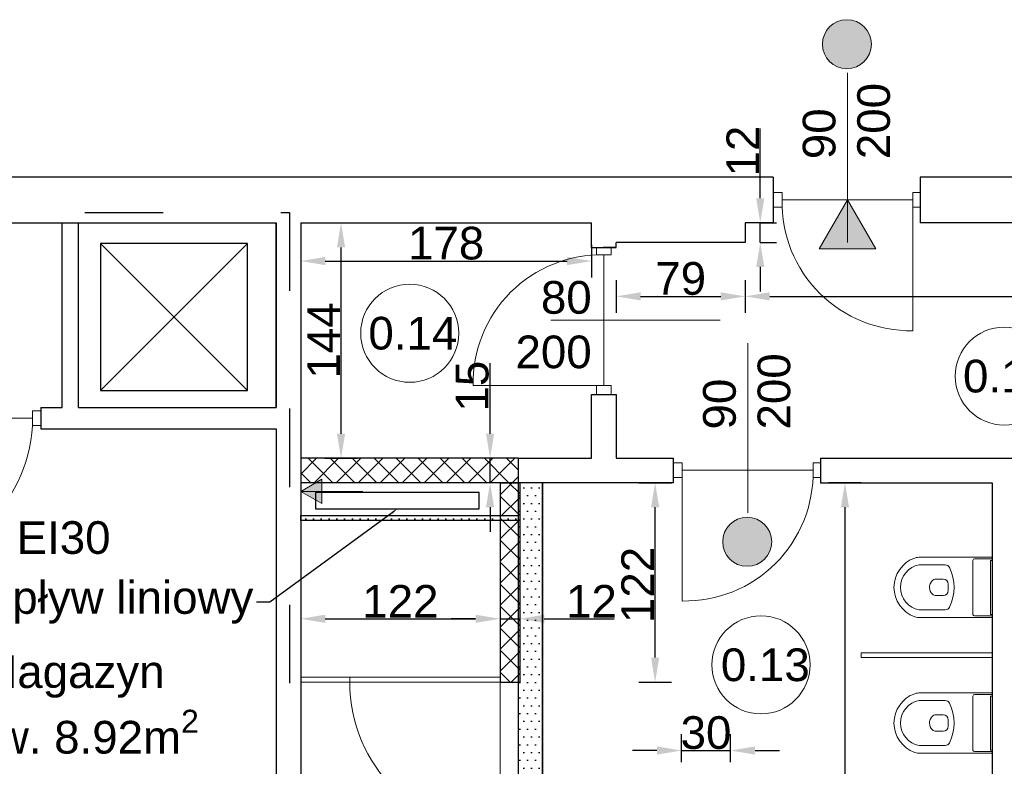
# Model space of a CAD drawing. Header units: millimetres. Extents: x 2341 to 31069, y -7915 to 10644.
# Tile 20 of 105: x 3469 to 4072, y 1302 to 1759. Entities that reach past the tile are written whole.
import ezdxf
from ezdxf import colors
from ezdxf.entities.mleader import LeaderData, LeaderLine
from ezdxf.math import Vec2, Vec3

# ---------------------------------------------------------------- set-up
doc = ezdxf.new("R2010")
doc.units = ezdxf.units.MM
doc.linetypes.add('ACAD_ISO03W100', pattern=[30, 12, -18])
for name, color, linetype, lineweight in [('B_Wyposażenie', 10, 'Continuous', 9), ('kreskowanie', 252, 'Continuous', 5), ('Okładziny', 132, 'Continuous', 25), ('opisy', 5, 'Continuous', 5), ('stolarka', 3, 'Continuous', 9), ('Wymiar', 7, 'Continuous', 5), ('wymiary', 6, 'Continuous', 5), ('ściany nośne', 1, 'Continuous', 25)]:
    doc.layers.add(name, color=color, linetype=linetype, lineweight=lineweight)
doc.styles.get("Standard").update_dxf_attribs({"font": 'ARIAL.TTF'})
doc.dimstyles.new('ISO-25', dxfattribs={"dimtxt": 20, "dimasz": 15, "dimexe": 10, "dimexo": 10, "dimtad": 1, "dimdec": 0, "dimtxsty": 'Standard', "dimcen": 2.5, "dimadec": 0, "dimazin": 0, "dimtfac": 1, "dimtdec": 0, "dimtmove": 0, "dimatfit": 3, "dimfxl": 0, "dimarcsym": 0})
pattern_1 = [(0, (-170.4277, 5158.6735), (2.38125, 4.7625), [0, -4.7625])]

# ---------------------------------------------------------------- blocks, each defined once
blk = doc.blocks.new('*D236')
at = {"layer": 'Defpoints', "color": 0}
for p in [(3904.24, 1311.76), (3874.24, 1294.58), (3904.24, 1294.58)]:
    blk.add_point(p, dxfattribs=at)
at = {"layer": 'Wymiar', "color": 0, "lineweight": -2}
for p, q in [((3874.24, 1304.58), (3874.24, 1321.76)), ((3904.24, 1304.58), (3904.24, 1321.76)), ((3859.24, 1311.76), (3844.24, 1311.76)), ((3874.24, 1311.76), (3904.24, 1311.76)), ((3919.24, 1311.76), (3934.24, 1311.76))]:
    blk.add_line(p, q, dxfattribs=at)
at = {"layer": 'Wymiar', "color": 0}
for points in [[(3859.24, 1309.26), (3859.24, 1314.26), (3874.24, 1311.76)], [(3919.24, 1314.26), (3919.24, 1309.26), (3904.24, 1311.76)]]:
    blk.add_solid(points, dxfattribs=at)
at = {"layer": 'Wymiar', "color": 0, "insert": (3889.24, 1322.6), "char_height": 20, "attachment_point": 5}
blk.add_mtext('30', dxfattribs=at)
blk = doc.blocks.new('*D240')
at = {"layer": 'Defpoints', "color": 0}
for p in [(3641.25, 1475.58), (3763.25, 1475.58), (3763.25, 1392.36)]:
    blk.add_point(p, dxfattribs=at)
at = {"layer": 'Wymiar', "color": 0, "lineweight": -2}
for p, q in [((3641.25, 1402.36), (3641.25, 1382.36)), ((3763.25, 1402.36), (3763.25, 1382.36)), ((3656.25, 1392.36), (3748.25, 1392.36))]:
    blk.add_line(p, q, dxfattribs=at)
at = {"layer": 'Wymiar', "color": 0}
for points in [[(3656.25, 1394.86), (3656.25, 1389.86), (3641.25, 1392.36)], [(3748.25, 1389.86), (3748.25, 1394.86), (3763.25, 1392.36)]]:
    blk.add_solid(points, dxfattribs=at)
at = {"layer": 'Wymiar', "color": 0, "insert": (3702.25, 1403.02), "char_height": 20, "attachment_point": 5}
blk.add_mtext('122', dxfattribs=at)
blk = doc.blocks.new('*D241')
at = {"layer": 'Defpoints', "color": 0}
for p in [(3775.25, 1475.58), (3858.11, 1475.58), (3775.25, 1353.58)]:
    blk.add_point(p, dxfattribs=at)
at = {"layer": 'Wymiar', "color": 0, "lineweight": -2}
for p, q in [((3848.11, 1475.58), (3868.11, 1475.58)), ((3858.11, 1368.58), (3858.11, 1460.58)), ((3848.11, 1353.58), (3868.11, 1353.58))]:
    blk.add_line(p, q, dxfattribs=at)
at = {"layer": 'Wymiar', "color": 0}
for points in [[(3860.61, 1460.58), (3855.61, 1460.58), (3858.11, 1475.58)], [(3855.61, 1368.58), (3860.61, 1368.58), (3858.11, 1353.58)]]:
    blk.add_solid(points, dxfattribs=at)
at = {"layer": 'Wymiar', "color": 0, "insert": (3847.44, 1413.07), "char_height": 20, "attachment_point": 5, "rotation": 90}
blk.add_mtext('122', dxfattribs=at)
blk = doc.blocks.new('*D242')
at = {"layer": 'Defpoints', "color": 0}
for p in [(3763.25, 1392.36), (3775.25, 1392.36), (3775.25, 1392.36)]:
    blk.add_point(p, dxfattribs=at)
at = {"layer": 'Wymiar', "color": 0, "lineweight": -2}
for p, q in [((3763.25, 1402.36), (3763.25, 1402.36)), ((3775.25, 1402.36), (3775.25, 1402.36)), ((3748.25, 1392.36), (3733.25, 1392.36)), ((3763.25, 1392.36), (3775.25, 1392.36)), ((3790.25, 1392.36), (3833.06, 1392.36))]:
    blk.add_line(p, q, dxfattribs=at)
at = {"layer": 'Wymiar', "color": 0}
for points in [[(3748.25, 1389.86), (3748.25, 1394.86), (3763.25, 1392.36)], [(3790.25, 1394.86), (3790.25, 1389.86), (3775.25, 1392.36)]]:
    blk.add_solid(points, dxfattribs=at)
at = {"layer": 'Wymiar', "color": 0, "insert": (3819.15, 1403.02), "char_height": 20, "attachment_point": 5}
blk.add_mtext('12', dxfattribs=at)
blk = doc.blocks.new('*D243')
at = {"layer": 'Defpoints', "color": 0}
for p in [(3757.13, 1490.58), (3769.25, 1490.58), (3769.25, 1475.58)]:
    blk.add_point(p, dxfattribs=at)
at = {"layer": 'Wymiar', "color": 0, "lineweight": -2}
for p, q in [((3757.13, 1505.58), (3757.13, 1548.75)), ((3759.25, 1490.58), (3747.13, 1490.58)), ((3757.13, 1475.58), (3757.13, 1490.58)), ((3759.25, 1475.58), (3747.13, 1475.58)), ((3757.13, 1460.58), (3757.13, 1445.58))]:
    blk.add_line(p, q, dxfattribs=at)
at = {"layer": 'Wymiar', "color": 0}
for points in [[(3754.63, 1505.58), (3759.63, 1505.58), (3757.13, 1490.58)], [(3759.63, 1460.58), (3754.63, 1460.58), (3757.13, 1475.58)]]:
    blk.add_solid(points, dxfattribs=at)
at = {"layer": 'Wymiar', "color": 0, "insert": (3746.29, 1534.67), "char_height": 20, "attachment_point": 5, "rotation": 90}
blk.add_mtext('15', dxfattribs=at)
blk = doc.blocks.new('*D902')
at = {"layer": 'Defpoints', "color": 0}
for p in [(4064.24, 1475.58), (3974.26, 1062.58), (4064.24, 1062.58)]:
    blk.add_point(p, dxfattribs=at)
at = {"layer": 'wymiary', "color": 0, "lineweight": -2}
for p, q in [((3984.26, 1475.58), (3964.26, 1475.58)), ((3974.26, 1460.58), (3974.26, 1077.58)), ((3984.26, 1062.58), (3964.26, 1062.58))]:
    blk.add_line(p, q, dxfattribs=at)
at = {"layer": 'wymiary', "color": 0}
for points in [[(3976.76, 1460.58), (3971.76, 1460.58), (3974.26, 1475.58)], [(3971.76, 1077.58), (3976.76, 1077.58), (3974.26, 1062.58)]]:
    blk.add_solid(points, dxfattribs=at)
at = {"layer": 'wymiary', "color": 0, "insert": (3963.42, 1269.08), "char_height": 20, "attachment_point": 5, "rotation": 90}
blk.add_mtext('413', dxfattribs=at)
blk = doc.blocks.new('*D906')
at = {"layer": 'Defpoints', "color": 0}
for p in [(3913.24, 1634.6), (4333.24, 1634.58), (4333.24, 1589.61)]:
    blk.add_point(p, dxfattribs=at)
at = {"layer": 'wymiary', "color": 0, "lineweight": -2}
for p, q in [((3913.24, 1599.61), (3913.24, 1579.61)), ((4333.24, 1599.61), (4333.24, 1579.61)), ((3928.24, 1589.61), (4318.24, 1589.61))]:
    blk.add_line(p, q, dxfattribs=at)
at = {"layer": 'wymiary', "color": 0}
for points in [[(3928.24, 1592.11), (3928.24, 1587.11), (3913.24, 1589.61)], [(4318.24, 1587.11), (4318.24, 1592.11), (4333.24, 1589.61)]]:
    blk.add_solid(points, dxfattribs=at)
at = {"layer": 'wymiary', "color": 0, "insert": (4123.24, 1600.44), "char_height": 20, "attachment_point": 5}
blk.add_mtext('420', dxfattribs=at)
blk = doc.blocks.new('*D907')
at = {"layer": 'Defpoints', "color": 0}
for p in [(3834.24, 1622.6), (3913.24, 1622.6), (3913.24, 1589.61)]:
    blk.add_point(p, dxfattribs=at)
at = {"layer": 'wymiary', "color": 0, "lineweight": -2}
for p, q in [((3834.24, 1599.61), (3834.24, 1579.61)), ((3913.24, 1599.61), (3913.24, 1579.61)), ((3849.24, 1589.61), (3898.24, 1589.61))]:
    blk.add_line(p, q, dxfattribs=at)
at = {"layer": 'wymiary', "color": 0}
for points in [[(3849.24, 1592.11), (3849.24, 1587.11), (3834.24, 1589.61)], [(3898.24, 1587.11), (3898.24, 1592.11), (3913.24, 1589.61)]]:
    blk.add_solid(points, dxfattribs=at)
at = {"layer": 'wymiary', "color": 0, "insert": (3873.74, 1600.44), "char_height": 20, "attachment_point": 5}
blk.add_mtext('79', dxfattribs=at)
blk = doc.blocks.new('*D908')
at = {"layer": 'Defpoints', "color": 0}
for p in [(3913.24, 1634.6), (3922.41, 1634.6), (3913.24, 1622.6)]:
    blk.add_point(p, dxfattribs=at)
at = {"layer": 'wymiary', "color": 0, "lineweight": -2}
for p, q in [((3922.41, 1649.6), (3922.41, 1692.41)), ((3922.41, 1634.6), (3932.41, 1634.6)), ((3922.41, 1622.6), (3922.41, 1634.6)), ((3922.41, 1622.6), (3932.41, 1622.6)), ((3922.41, 1607.6), (3922.41, 1592.6))]:
    blk.add_line(p, q, dxfattribs=at)
at = {"layer": 'wymiary', "color": 0}
for points in [[(3919.91, 1649.6), (3924.91, 1649.6), (3922.41, 1634.6)], [(3924.91, 1607.6), (3919.91, 1607.6), (3922.41, 1622.6)]]:
    blk.add_solid(points, dxfattribs=at)
at = {"layer": 'wymiary', "color": 0, "insert": (3911.75, 1678.5), "char_height": 20, "attachment_point": 5, "rotation": 90}
blk.add_mtext('12', dxfattribs=at)
blk = doc.blocks.new('*D917')
at = {"layer": 'Defpoints', "color": 0}
for p in [(3641.25, 1634.61), (3665.94, 1634.61), (3641.25, 1490.58)]:
    blk.add_point(p, dxfattribs=at)
at = {"layer": 'wymiary', "color": 0, "lineweight": -2}
for p, q in [((3655.94, 1634.61), (3675.94, 1634.61)), ((3665.94, 1505.58), (3665.94, 1619.61)), ((3655.94, 1490.58), (3675.94, 1490.58))]:
    blk.add_line(p, q, dxfattribs=at)
at = {"layer": 'wymiary', "color": 0}
for points in [[(3668.44, 1619.61), (3663.44, 1619.61), (3665.94, 1634.61)], [(3663.44, 1505.58), (3668.44, 1505.58), (3665.94, 1490.58)]]:
    blk.add_solid(points, dxfattribs=at)
at = {"layer": 'wymiary', "color": 0, "insert": (3655.27, 1562.6), "char_height": 20, "attachment_point": 5, "rotation": 90}
blk.add_mtext('144', dxfattribs=at)
blk = doc.blocks.new('*D918')
at = {"layer": 'Defpoints', "color": 0}
for p in [(3641.25, 1634.6), (3819.24, 1634.6), (3819.24, 1611.22)]:
    blk.add_point(p, dxfattribs=at)
at = {"layer": 'wymiary', "color": 0, "lineweight": -2}
for p, q in [((3641.25, 1621.22), (3641.25, 1601.22)), ((3819.24, 1621.22), (3819.24, 1601.22)), ((3656.25, 1611.22), (3804.24, 1611.22))]:
    blk.add_line(p, q, dxfattribs=at)
at = {"layer": 'wymiary', "color": 0}
for points in [[(3656.25, 1613.72), (3656.25, 1608.72), (3641.25, 1611.22)], [(3804.24, 1608.72), (3804.24, 1613.72), (3819.24, 1611.22)]]:
    blk.add_solid(points, dxfattribs=at)
at = {"layer": 'wymiary', "color": 0, "insert": (3730.24, 1622.06), "char_height": 20, "attachment_point": 5}
blk.add_mtext('178', dxfattribs=at)

msp = doc.modelspace()

# ---------------------------------------------------------------- hatches: boundary and pattern name
at = {"layer": 'kreskowanie', "transparency": 33554687}
h = msp.add_hatch(dxfattribs=at)
h.set_pattern_fill('ANSI37', color=3, scale=3)
h.set_pattern_definition([(45, (-170.428, 5158.674), (-6.735192, 6.735192), []), (135, (-170.428, 5158.674), (-6.735192, -6.735192), [])])
h.paths.add_polyline_path([(3641.25, 1475.58), (3774.24, 1475.58), (3774.24, 1490.58), (3641.25, 1490.58)])
h = msp.add_hatch(dxfattribs=at)
h.set_pattern_fill('ANSI37', color=3, scale=3)
h.set_pattern_definition([(45, (-170.428, 5158.674), (-6.735192, 6.735192), []), (135, (-170.428, 5158.674), (-6.735192, -6.735192), [])])
h.paths.add_polyline_path([(3775.25, 1353.58), (3775.25, 1475.58), (3763.25, 1475.58), (3763.25, 1353.58)])
at = {"layer": 'Okładziny', "transparency": 33554687}
h = msp.add_hatch(color=5, dxfattribs=at)
h.dxf.hatch_style = 1
h.paths.add_polyline_path([(3654.24, 1470.32), (3654.24, 1477.82), (3641.25, 1470.32)])
h.paths.add_polyline_path([(3654.24, 1462.82), (3654.24, 1470.32), (3641.25, 1470.32)])
at = {"layer": 'stolarka', "transparency": 33554687}
h = msp.add_hatch(color=5, dxfattribs=at)
h.dxf.hatch_style = 1
h.paths.add_polyline_path([(3990.45, 1743.88, 1), (3960.45, 1743.88, 1)])
h = msp.add_hatch(color=5, dxfattribs=at)
h.dxf.hatch_style = 1
h.paths.add_polyline_path([(3929.43, 1439.48, 1), (3899.43, 1439.48, 1)])
at = {"layer": 'Wymiar', "transparency": 33554687}
h = msp.add_hatch(color=3, dxfattribs=at)
h.dxf.hatch_style = 1
h.paths.add_polyline_path([(3993.05, 1618.61), (3975.74, 1648.6), (3958.42, 1618.61)])
at = {"layer": 'ściany nośne', "transparency": 33554687}
h = msp.add_hatch(dxfattribs=at)
h.set_pattern_fill('DOTS', color=256, scale=3)
h.set_pattern_definition(pattern_1)
h.paths.add_polyline_path([(3774.24, 1448.49), (3774.24, 1172.58), (3777.24, 1172.58), (3786.24, 1172.58), (3789.24, 1172.58), (3789.24, 1475.58), (3774.24, 1475.58), (3774.24, 1459.22)])
h.paths.add_polyline_path([(3789.24, 1082.58), (3786.24, 1082.58), (3777.24, 1082.58), (3774.24, 1082.58), (3774.24, 1062.58), (3789.24, 1062.58)])
h.paths.add_polyline_path([(3777.24, 1088.08), (3774.24, 1088.08), (3774.24, 1082.58), (3777.24, 1082.58)])
h.paths.add_polyline_path([(3777.24, 1082.58), (3786.24, 1082.58), (3786.24, 1088.08), (3781.74, 1088.08), (3777.24, 1088.08)])
h.paths.add_polyline_path([(3781.74, 1128.08), (3781.74, 1088.08), (3786.24, 1088.08), (3786.24, 1082.58), (3789.24, 1082.58), (3789.24, 1128.08)])
h.paths.add_polyline_path([(3781.74, 1128.08), (3774.24, 1128.08), (3774.24, 1088.08), (3777.24, 1088.08), (3781.74, 1088.08)])
h.paths.add_polyline_path([(3781.74, 1168.08), (3778.66, 1168.08, 0.014117), (3774.24, 1167.86), (3774.24, 1128.08), (3781.74, 1128.08)])
h.paths.add_polyline_path([(3789.24, 1128.08), (3789.24, 1172.58), (3786.24, 1172.58), (3786.24, 1168.08), (3781.74, 1168.08), (3781.74, 1128.08)])
h.paths.add_polyline_path([(3777.24, 1172.58), (3774.24, 1172.58), (3774.24, 1167.86, -0.014117), (3778.66, 1168.08), (3777.24, 1168.08)])
h.paths.add_polyline_path([(3786.24, 1168.08), (3786.24, 1172.58), (3777.24, 1172.58), (3777.24, 1168.08), (3778.66, 1168.08), (3781.74, 1168.08)])
h = msp.add_hatch(dxfattribs=at)
h.set_pattern_fill('DOTS', color=256, scale=3)
h.set_pattern_definition(pattern_1)
h.paths.add_polyline_path([(3774.24, 1448.49), (3774.24, 1452.58), (3641.25, 1452.58), (3641.25, 1452.58), (3774.24, 1452.58)], is_closed=False)
h.paths.add_polyline_path([(3641.25, 1452.58), (3774.24, 1452.58), (3774.24, 1455.61), (3641.25, 1455.61), (3641.25, 1452.58)], is_closed=False)
h.paths.add_polyline_path([(3641.25, 1455.61), (3774.24, 1455.61), (3774.24, 1455.61), (3641.25, 1455.61)])

# ---------------------------------------------------------------- linework, layer by layer
at = {"layer": 'B_Wyposażenie', "color": 3}
for p, q in [((4064.24, 1430.09), (4020.27, 1430.09)), ((4052.55, 1395.07), (4052.55, 1428.09)), ((4053.55, 1429.09), (4064.24, 1429.09)), ((4063.24, 1395.07), (4063.24, 1428.09)), ((4063.24, 1428.09), (4064.24, 1428.09)), ((4035.55, 1425.36), (4019.65, 1425.42)), ((4029.88, 1416.57), (4034.43, 1416.57)), ((4037.36, 1409.57), (4037.43, 1413.57)), ((4029.95, 1406.57), (4034.36, 1406.57)), ((4019.65, 1397.77), (4035.55, 1397.83)), ((4020.27, 1393.07), (4064.24, 1393.07)), ((4053.55, 1394.07), (4064.24, 1394.07)), ((4063.24, 1395.07), (4064.24, 1395.07)), ((4064.24, 1371.58), (3984.24, 1371.58)), ((3984.24, 1368.58), (3984.24, 1371.58)), ((4064.24, 1368.58), (3984.24, 1368.58)), ((4064.24, 1347.09), (4020.27, 1347.09)), ((4052.55, 1312.07), (4052.55, 1345.09)), ((4053.55, 1346.09), (4064.24, 1346.09)), ((4063.24, 1312.07), (4063.24, 1345.09)), ((4063.24, 1345.09), (4064.24, 1345.09)), ((4035.55, 1342.36), (4019.65, 1342.42)), ((4029.88, 1333.57), (4034.43, 1333.57)), ((4037.36, 1326.57), (4037.43, 1330.57)), ((4029.95, 1323.57), (4034.36, 1323.57)), ((4019.65, 1314.77), (4035.55, 1314.83)), ((4020.27, 1310.07), (4064.24, 1310.07)), ((4053.55, 1311.07), (4064.24, 1311.07)), ((4063.24, 1312.07), (4064.24, 1312.07))]:
    msp.add_line(p, q, dxfattribs=at)
for centre, radius, start, end in [((4023.25, 1411.58), 19.02, 109.26952, 250.73048), ((4020.27, 1420.09), 10, 90, 109.26952), ((4053.55, 1428.09), 1, 90, 180), ((4022.31, 1411.59), 14.08, 100.9111, 259.0889), ((4035.53, 1422.36), 3, 26.06042, 89.60977), ((4013.53, 1411.59), 27.5, 333.93958, 26.06042), ((4029.88, 1413.57), 3, 90, 138.95226), ((4034.43, 1413.57), 3, 0, 90), ((4031.49, 1411.59), 5.53, 134.47774, 228.16021), ((4029.95, 1409.57), 3, 224.31918, 270), ((4034.36, 1409.57), 3, 270, 0), ((4035.53, 1400.83), 3, 270.39023, 333.93958), ((4020.27, 1403.07), 10, 250.73048, 270), ((4053.55, 1395.07), 1, 180, 270), ((4023.25, 1328.58), 19.02, 109.26952, 250.73048), ((4020.27, 1337.09), 10, 90, 109.26952), ((4053.55, 1345.09), 1, 90, 180), ((4022.31, 1328.59), 14.08, 100.9111, 259.0889), ((4035.53, 1339.36), 3, 26.06042, 89.60977), ((4013.53, 1328.59), 27.5, 333.93958, 26.06042), ((4031.49, 1328.59), 5.53, 134.47774, 228.16021), ((4029.88, 1330.57), 3, 90, 138.95226), ((4034.43, 1330.57), 3, 0, 90), ((4034.36, 1326.57), 3, 270, 0), ((4029.95, 1326.57), 3, 224.31918, 270), ((4035.53, 1317.83), 3, 270.39023, 333.93958), ((4020.27, 1320.07), 10, 250.73048, 270), ((4053.55, 1312.07), 1, 180, 270)]:
    msp.add_arc(centre, radius, start, end, dxfattribs=at)
at = {"layer": 'opisy', "color": 5}
for p, q in [((3975.74, 1622.61), (3975.74, 1726.32)), ((3794.24, 1575.08), (3897.96, 1575.08)), ((3914.74, 1457.23), (3914.74, 1560.94)), ((3641.25, 1470.32), (3654.24, 1477.82)), ((3641.25, 1470.32), (3654.24, 1462.82)), ((3641.25, 1470.32), (3654.24, 1470.32)), ((3654.24, 1470.32), (3679.24, 1470.32))]:
    msp.add_line(p, q, dxfattribs=at)
at = {"layer": 'opisy', "color": 7}
msp.add_line((3654.24, 1462.82), (3654.24, 1477.82), dxfattribs=at)
at = {"layer": 'opisy', "color": 251}
for centre in [(3707.97, 1567.06), (4071.7, 1540.81), (3922.87, 1364.18)]:
    msp.add_circle(centre, 30, dxfattribs=at)
at = {"layer": 'stolarka', "color": 5}
for p, q in [((3935.74, 1653.1), (3930.24, 1653.1)), ((3935.74, 1644.1), (3935.74, 1653.1)), ((4015.74, 1653.1), (4020.24, 1653.1)), ((4015.74, 1644.1), (4015.74, 1653.1)), ((3935.74, 1648.6), (4015.74, 1648.6)), ((4015.74, 1648.6), (4015.74, 1568.6)), ((3935.74, 1644.1), (3930.24, 1644.1)), ((4015.74, 1644.1), (4020.24, 1644.1)), ((3822.24, 1615.08), (3822.24, 1619.58)), ((3822.24, 1615.08), (3831.24, 1615.08)), ((3826.74, 1535.08), (3826.74, 1615.08)), ((3831.24, 1615.08), (3831.24, 1619.58)), ((3826.74, 1535.08), (3746.74, 1535.08)), ((3822.24, 1535.08), (3831.24, 1535.08)), ((3822.24, 1535.08), (3822.24, 1529.58)), ((3831.24, 1535.08), (3831.24, 1529.58)), ((3477.24, 1519.61), (3482.24, 1519.61)), ((3477.24, 1510.61), (3477.24, 1519.61)), ((3387.24, 1515.11), (3477.24, 1515.11)), ((3477.24, 1510.61), (3482.24, 1510.61)), ((3874.74, 1487.73), (3869.24, 1487.73)), ((3874.74, 1478.73), (3874.74, 1487.73)), ((3874.74, 1483.23), (3954.74, 1483.23)), ((3874.74, 1483.23), (3874.74, 1403.23)), ((3954.74, 1487.73), (3959.24, 1487.73)), ((3954.74, 1478.73), (3954.74, 1487.73)), ((3874.74, 1478.73), (3869.24, 1478.73)), ((3954.74, 1478.73), (3959.24, 1478.73))]:
    msp.add_line(p, q, dxfattribs=at)
at = {"layer": 'stolarka'}
for p, q in [((3641.25, 1356.58), (3671.25, 1356.58)), ((3671.25, 1356.58), (3671.25, 1353.58)), ((3671.25, 1356.58), (3763.25, 1356.58)), ((3763.25, 1353.58), (3641.25, 1353.58)), ((3763.25, 1353.58), (3763.25, 1261.58))]:
    msp.add_line(p, q, dxfattribs=at)
at = {"layer": 'stolarka', "color": 5}
for points in [[(4015.74, 1568.6, -0.425735), (3935.74, 1648.6)], [(3746.74, 1535.08, -0.425735), (3826.74, 1615.08)], [(3387.24, 1425.11, 0.411545), (3477.24, 1515.11)], [(3874.74, 1403.23, 0.425735), (3954.74, 1483.23)]]:
    msp.add_lwpolyline(points, format="xyb", dxfattribs=at)
for centre in [(3975.45, 1743.88), (3914.43, 1439.48)]:
    msp.add_circle(centre, 15, dxfattribs=at)
at = {"layer": 'stolarka'}
msp.add_arc((3763.25, 1353.58), 92, 180, 270, dxfattribs=at)
at = {"layer": 'Wymiar', "color": 3}
for p, q in [((3975.74, 1648.6), (3958.42, 1618.61)), ((3975.74, 1648.6), (3993.05, 1618.61)), ((3993.05, 1618.61), (3958.42, 1618.61))]:
    msp.add_line(p, q, dxfattribs=at)
at = {"layer": 'ściany nośne', "color": 0}
for p, q in [((3930.24, 1662.62), (3374.24, 1662.62)), ((3930.24, 1662.62), (3930.24, 1634.6)), ((4207.24, 1662.62), (4020.24, 1662.62)), ((4020.24, 1662.62), (4020.24, 1634.59)), ((3318.24, 1634.61), (3626.25, 1634.6)), ((3495.24, 1521.61), (3495.24, 1634.61)), ((3505.24, 1521.61), (3505.24, 1634.61)), ((3626.25, 1634.61), (3626.25, 1521.61)), ((3626.25, 1521.61), (3626.25, 1634.61)), ((3641.25, 1634.61), (3641.25, 1455.61)), ((3641.25, 1634.6), (3819.24, 1634.6)), ((3819.24, 1619.58), (3819.24, 1634.6)), ((3930.24, 1634.6), (3913.24, 1634.6)), ((3913.24, 1634.6), (3913.24, 1622.6)), ((4243.24, 1634.58), (4020.24, 1634.59)), ((3518.8, 1621.99), (3518.8, 1531.99)), ((3608.8, 1621.99), (3518.8, 1621.99)), ((3518.8, 1621.99), (3608.8, 1531.99)), ((3518.8, 1531.99), (3608.8, 1621.99)), ((3608.8, 1531.99), (3608.8, 1621.99)), ((3913.24, 1622.6), (3834.24, 1622.6)), ((3834.24, 1619.58), (3834.24, 1622.6)), ((3819.24, 1619.58), (3834.24, 1619.58)), ((3834.24, 1619.58), (3826.24, 1619.58)), ((3518.8, 1531.99), (3608.8, 1531.99)), ((3819.24, 1490.58), (3819.24, 1529.58)), ((3819.24, 1529.58), (3834.24, 1529.58)), ((3834.24, 1529.58), (3834.24, 1490.58)), ((3482.24, 1521.63), (3482.24, 1508.59)), ((3482.24, 1521.61), (3495.24, 1521.61)), ((3505.24, 1521.61), (3626.25, 1521.61)), ((3482.24, 1508.58), (3626.25, 1508.58)), ((3626.25, 1508.58), (3626.25, 1455.61)), ((3774.24, 1490.58), (3774.24, 1172.58)), ((3774.24, 1490.58), (3818.24, 1490.58)), ((3818.24, 1490.58), (3819.24, 1490.58)), ((3834.24, 1490.58), (3869.24, 1490.58)), ((3869.24, 1490.58), (3869.24, 1475.58)), ((3959.24, 1490.58), (4100.24, 1490.58)), ((3959.24, 1490.58), (3959.24, 1475.58)), ((3869.24, 1475.58), (3789.24, 1475.58)), ((3789.24, 1475.58), (3789.24, 1172.58)), ((3959.24, 1475.58), (4064.24, 1475.58)), ((4064.24, 1475.58), (4064.24, 1062.58)), ((3626.25, 1455.61), (3626.25, 1062.58)), ((3641.25, 1455.61), (3774.24, 1455.61)), ((3641.25, 1455.61), (3641.25, 1062.58)), ((3774.24, 1452.58), (3641.25, 1452.58))]:
    msp.add_line(p, q, dxfattribs=at)
at = {"layer": 'ściany nośne', "linetype": 'ACAD_ISO03W100', "ltscale": 4}
for p, q in [((3029.2, 1640.96), (3634.5, 1640.96)), ((3634.5, 1640.96), (3634.5, 1023.4))]:
    msp.add_line(p, q, dxfattribs=at)
at = {"layer": 'ściany nośne', "color": 3}
for p, q in [((3774.24, 1490.58), (3641.25, 1490.58)), ((3641.25, 1490.58), (3641.25, 1475.58)), ((3774.24, 1490.58), (3774.24, 1475.58)), ((3774.24, 1475.58), (3641.25, 1475.58)), ((3763.25, 1475.58), (3763.25, 1353.58)), ((3763.25, 1475.58), (3775.25, 1475.58)), ((3775.25, 1475.58), (3775.25, 1353.58)), ((3650.38, 1469.59), (3650.38, 1459.59)), ((3750.38, 1469.59), (3650.38, 1469.59)), ((3750.38, 1459.59), (3750.38, 1469.59)), ((3650.38, 1459.59), (3750.38, 1459.59)), ((3763.25, 1353.58), (3775.25, 1353.58))]:
    msp.add_line(p, q, dxfattribs=at)
at = {"layer": 'ściany nośne'}
for p, q in [((3789.24, 1475.58), (3774.24, 1475.58)), ((3774.24, 1475.58), (3774.24, 1062.58)), ((3789.24, 1062.58), (3789.24, 1475.58)), ((3774.24, 1459.22), (3774.24, 1448.49)), ((3641.25, 1452.58), (3641.25, 1455.61)), ((3641.25, 1455.61), (3774.24, 1455.61)), ((3774.24, 1452.58), (3641.25, 1452.58))]:
    msp.add_line(p, q, dxfattribs=at)

# ---------------------------------------------------------------- texts
at = {"layer": 'opisy', "color": 5, "char_height": 20, "width": 6.6981, "attachment_point": 1, "rotation": 90}
for insert in [(3948.42, 1673.56), (3887.43, 1508.18)]:
    msp.add_mtext('90\\P200', dxfattribs=dict(at, insert=insert))
at = {"layer": 'opisy', "color": 5, "char_height": 20}
for s, insert, width, attachment_point in [('80\\P200', (3819.3, 1598.98), 6.6981, 3), ('EI30', (3467.45, 1452.05), 104.9128, 1)]:
    msp.add_mtext(s, dxfattribs=dict(at, insert=insert, width=width, attachment_point=attachment_point))
at = {"layer": 'opisy', "color": 251, "char_height": 20, "attachment_point": 1}
for s, insert, width in [('0.14', (3682.67, 1577.09), 104.9128), ('0.12', (4046.46, 1550.84), 104.9128), ('0.13', (3898.35, 1374.22), 104.9128), ('\\A1;\\pxqc;Magazyn\\Ppow. 8.92m{\\H0.7x;\\S2^ ;}', (3389.41, 1370.03), 223.7793)]:
    msp.add_mtext(s, dxfattribs=dict(at, insert=insert, width=width))

# ---------------------------------------------------------------- dimensions: what is measured, and where the dimension line sits
at = {"layer": 'Wymiar'}
dim = msp.add_linear_dim(base=(3757.13, 1490.58), p1=(3769.25, 1475.58), p2=(3769.25, 1490.58), angle=90, dimstyle='ISO-25', dxfattribs=at)
dim.commit()
dim.dimension.update_dxf_attribs({"geometry": '*D243', "text_midpoint": (3746.29, 1534.67)})
for base, p1, p2, picture, middle in [((3763.25, 1392.36), (3641.25, 1475.58), (3763.25, 1475.58), '*D240', (3702.25, 1403.02)), ((3775.25, 1392.36), (3763.25, 1392.36), (3775.25, 1392.36), '*D242', (3819.15, 1403.02)), ((3904.24, 1311.76), (3874.24, 1294.58), (3904.24, 1294.58), '*D236', (3889.24, 1322.6))]:
    dim = msp.add_linear_dim(base=base, p1=p1, p2=p2, dimstyle='ISO-25', dxfattribs=at)
    dim.commit()
    dim.dimension.update_dxf_attribs({"geometry": picture, "text_midpoint": middle})
dim = msp.add_linear_dim(base=(3858.11, 1475.58), p1=(3775.25, 1353.58), p2=(3775.25, 1475.58), angle=90, dimstyle='ISO-25', dxfattribs=at)
dim.commit()
dim.dimension.update_dxf_attribs({"geometry": '*D241', "text_midpoint": (3858.11, 1413.07), "dimtype": 160})
at = {"layer": 'wymiary', "color": 0}
for base, p1, p2, picture, middle in [((3922.41, 1634.6), (3913.24, 1622.6), (3913.24, 1634.6), '*D908', (3911.75, 1678.5)), ((3665.94, 1634.61), (3641.25, 1490.58), (3641.25, 1634.61), '*D917', (3655.27, 1562.6)), ((3974.26, 1062.58), (4064.24, 1475.58), (4064.24, 1062.58), '*D902', (3963.42, 1269.08))]:
    dim = msp.add_linear_dim(base=base, p1=p1, p2=p2, angle=90, dimstyle='ISO-25', dxfattribs=at)
    dim.commit()
    dim.dimension.update_dxf_attribs({"geometry": picture, "text_midpoint": middle})
for base, p1, p2, picture, middle in [((3819.24, 1611.22), (3641.25, 1634.6), (3819.24, 1634.6), '*D918', (3730.24, 1622.06)), ((4333.24, 1589.61), (3913.24, 1634.6), (4333.24, 1634.58), '*D906', (4123.24, 1600.44)), ((3913.24, 1589.61), (3834.24, 1622.6), (3913.24, 1622.6), '*D907', (3873.74, 1600.44))]:
    dim = msp.add_linear_dim(base=base, p1=p1, p2=p2, dimstyle='ISO-25', dxfattribs=at)
    dim.commit()
    dim.dimension.update_dxf_attribs({"geometry": picture, "text_midpoint": middle})

# ---------------------------------------------------------------- leaders
at = {"layer": 'ściany nośne', "color": 3}
ml = msp.add_multileader_mtext('Standard', dxfattribs=at)
ml.set_content('odpływ liniowy')
ml.set_leader_properties()
ml.build(insert=Vec2(0, 0))
ctx = ml.context
ctx.base_point, ctx.char_height, ctx.plane_origin = Vec3(3432.89, 1402.45), 20, Vec3(3700.38, 1459.59)
ctx.text_align_type = 2
notes = []
notes.append((ctx, [(0, (1, 1, 0), (3622.3, 1402.45), (-1, 0), 8, [(0, [(3700.38, 1459.59)], 0, [])])]))
ctx.mtext.insert, ctx.mtext.alignment, ctx.mtext.flow_direction = Vec3(3612.3, 1415.39), 3, 5
for ctx, leaders in notes:
    for number, flags, end, landing, length, lines in leaders:
        leader = LeaderData()
        leader.index, (leader.has_last_leader_line, leader.has_dogleg_vector, leader.attachment_direction) = number, flags
        leader.last_leader_point, leader.dogleg_vector, leader.dogleg_length = Vec3(end), Vec3(landing), length
        for number, points, colour, breaks in lines:
            line = LeaderLine()
            line.index, line.vertices, line.color, line.breaks = number, Vec3.list(points), colors.encode_raw_color(colour), breaks
            leader.lines.append(line)
        ctx.leaders.append(leader)

doc.saveas('drawing.dxf')
